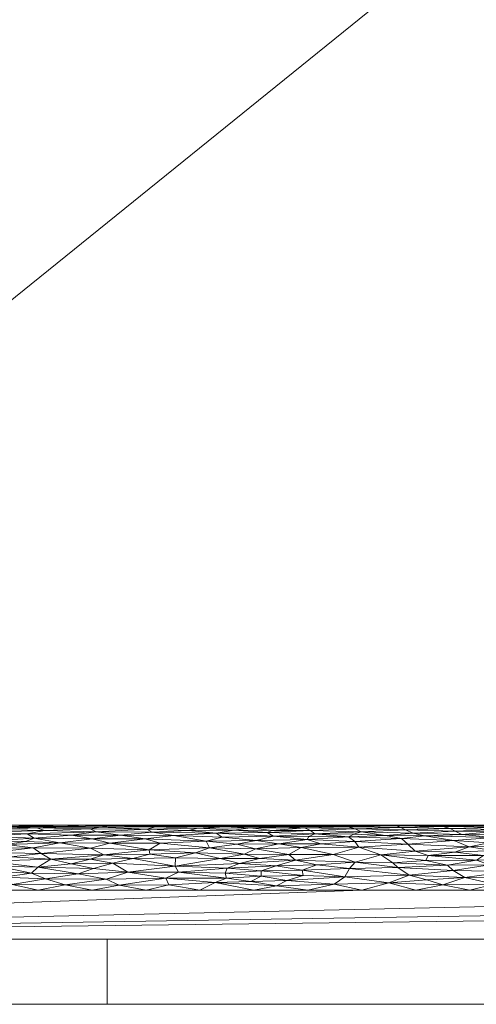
# Model space of a CAD drawing. Header units: millimetres. Extents: x -300 to 300, y 0 to 450.
# Tile 8 of 256: x -249 to -235, y 0 to 30. Entities that reach past the tile are written whole.
import ezdxf

# ---------------------------------------------------------------- set-up
doc = ezdxf.new("R2010")
doc.units = ezdxf.units.MM
doc.layers.add('A-GENM', color=13, linetype='Continuous')

# ---------------------------------------------------------------- blocks, each defined once
blk = doc.blocks.new('MODEL_CCAS0420-1080410R0 - MODEL_CCAS0420-1080410R0-453240-Preview')
at = {"layer": 'A-GENM', "lineweight": 9}
mesh = blk.add_polyface(dxfattribs=at)
corners = [(-296.159, -20, -110), (-295.657, -15.55, -110), (-294.177, -11.323, -110), (-291.793, -7.531, -110), (-288.625, -4.364, -110), (-284.831, -1.981, -110), (-280.602, -0.502, -110), (-276.147, 0, -110), (276.147, 0, -110), (280.596, -0.501, -110), (284.825, -1.978, -110), (288.619, -4.359, -110), (291.788, -7.525, -110), (294.174, -11.316, -110), (295.656, -15.545, -110), (296.159, -20, -110), (296.159, -426.171, -110), (295.658, -430.617, -110), (294.182, -434.842, -110), (291.802, -438.632, -110), (288.638, -441.797, -110), (284.848, -444.179, -110), (280.622, -445.657, -110), (276.171, -446.159, -110), (-276.171, -446.159, -110), (-280.617, -445.658, -110), (-284.842, -444.182, -110), (-288.632, -441.802, -110), (-291.797, -438.638, -110), (-294.179, -434.848, -110), (-295.657, -430.622, -110), (-296.159, -426.171, -110)]
mesh.append_faces([[corners[k] for k in face] for face in [(15, 12, 13, 14)]], dxfattribs={"vtx0": -1})
mesh.append_faces([[corners[k] for k in face] for face in [(16, 8, 15)]], dxfattribs={"vtx0": -1, "vtx1": -1})
mesh.append_faces([[corners[k] for k in face] for face in [(24, 31, 7, 8)]], dxfattribs={"vtx0": -1, "vtx1": -1, "vtx3": -1})
mesh.append_faces([[corners[k] for k in face] for face in [(31, 24, 25, 30), (18, 21, 22, 17), (17, 22, 23, 16)]], dxfattribs={"vtx0": -1, "vtx2": -1})
mesh.append_faces([[corners[k] for k in face] for face in [(0, 3, 4, 5), (0, 5, 6, 7)]], dxfattribs={"vtx0": -1, "vtx3": -1})
mesh.append_faces([[corners[k] for k in face] for face in [(28, 29, 27)]], dxfattribs={"vtx1": -1})
mesh.append_faces([[corners[k] for k in face] for face in [(25, 26, 30), (11, 12, 15, 10), (9, 10, 15, 8), (31, 0, 7)]], dxfattribs={"vtx1": -1, "vtx2": -1})
mesh.append_faces([[corners[k] for k in face] for face in [(23, 24, 8, 16)]], dxfattribs={"vtx1": -1, "vtx2": -1, "vtx3": -1})
mesh.append_faces([[corners[k] for k in face] for face in [(26, 27, 29, 30)]], dxfattribs={"vtx1": -1, "vtx3": -1})
mesh.append_faces([[corners[k] for k in face] for face in [(19, 20, 21, 18)]], dxfattribs={"vtx2": -1})
mesh.append_faces([[corners[k] for k in face] for face in [(0, 1, 2, 3)]], dxfattribs={"vtx3": -1})
mesh = blk.add_polyface(dxfattribs=at)
corners = [(279.918, 0, -2), (278.032, 0, -56), (276.147, 0, -110), (-276.147, 0, -110), (-278.032, 0, -56), (-279.918, 0, -2), (0, 0, -2)]
mesh.append_faces([[corners[k] for k in face] for face in [(6, 3, 4, 5)]], dxfattribs={"vtx0": -1})
mesh.append_faces([[corners[k] for k in face] for face in [(3, 6, 2)]], dxfattribs={"vtx0": -1, "vtx1": -1})
mesh.append_faces([[corners[k] for k in face] for face in [(1, 2, 6, 0)]], dxfattribs={"vtx1": -1})
mesh = blk.add_polyface(dxfattribs=at)
corners = [(279.918, 0, -2), (0, 0, -2), (-279.918, 0, -2), (-279.918, -0.586, -0.586), (-279.918, -2), (0, -2), (279.918, -2), (279.918, -0.586, -0.586), (-146.072, 0, -2), (-139.959, -2), (-209.938, -2), (-246.456, -2), (-73.036, 0, -2), (-212.995, 0, -2), (-69.979, -2), (-246.456, 0, -2), (146.072, -2), (139.959, 0, -2), (209.938, 0, -2), (246.456, 0, -2), (73.036, -2), (212.995, -2), (69.979, 0, -2), (246.456, -2), (-36.518, 0, -2), (-34.99, -2), (-52.485, -2), (34.99, 0, -2), (36.518, -2), (18.259, -2), (-263.187, -2), (-109.554, 0, -2), (-104.969, -2), (-122.464, -2), (263.187, 0, -2), (104.969, 0, -2), (109.554, -2), (91.295, -2), (-174.949, -2), (-179.533, 0, -2), (-162.803, 0, -2), (179.533, -2), (174.949, 0, -2), (192.444, 0, -2), (-157.454, -2), (-127.813, 0, -2), (-18.259, 0, -2), (-17.495, -2), (-229.726, 0, -2), (-228.197, -2), (229.726, -2), (228.197, 0, -2), (54.777, -2), (52.485, 0, -2), (-87.474, -2), (-91.295, 0, -2), (127.813, -2), (122.464, 0, -2), (-196.264, 0, -2), (-192.444, -2), (157.454, 0, -2), (162.803, -2), (-54.777, 0, -2), (17.495, 0, -2), (-263.187, 0, -2), (263.187, -2), (87.474, 0, -2), (196.264, -2)]
mesh.append_faces([[corners[k] for k in face] for face in [(44, 40, 38), (45, 33, 31), (46, 47, 1), (50, 51, 21), (52, 53, 28), (54, 55, 32), (56, 57, 36), (58, 59, 39), (60, 61, 42)]], dxfattribs={"vtx0": -1, "vtx1": -1})
mesh.append_faces([[corners[k] for k in face] for face in [(34, 65, 7), (30, 64, 3)]], dxfattribs={"vtx0": -1, "vtx1": -1, "vtx2": -1})
mesh.append_faces([[corners[k] for k in face] for face in [(5, 63, 1, 47), (42, 61, 41, 43), (19, 23, 65, 34), (32, 55, 31, 33), (28, 53, 27, 29), (39, 59, 38, 40), (36, 57, 35, 37), (21, 51, 18, 67), (63, 5, 29, 27), (67, 18, 43, 41), (37, 35, 66)]], dxfattribs={"vtx0": -1, "vtx2": -1})
mesh.append_faces([[corners[k] for k in face] for face in [(2, 3, 64)]], dxfattribs={"vtx1": -1})
mesh.append_faces([[corners[k] for k in face] for face in [(25, 47, 46, 24), (9, 33, 45, 8), (8, 40, 44, 9), (49, 10, 13, 48), (11, 49, 48, 15), (19, 51, 50, 23), (20, 37, 66, 22), (26, 25, 24, 62), (14, 26, 62, 12), (22, 53, 52, 20), (30, 11, 15, 64), (12, 55, 54, 14), (17, 57, 56, 16), (10, 59, 58, 13), (16, 61, 60, 17)]], dxfattribs={"vtx1": -1, "vtx3": -1})
mesh.append_faces([[corners[k] for k in face] for face in [(3, 4, 30), (65, 6, 7), (7, 0, 34)]], dxfattribs={"vtx2": -1})
mesh = blk.add_polyface(dxfattribs=at)
corners = [(-279.918, -2), (-292.651, -7.27), (-297.929, -20), (-297.929, -224.97), (-297.929, -429.94), (-292.661, -442.661), (-279.94, -447.929), (0, -447.929), (279.94, -447.929), (292.661, -442.661), (297.929, -429.94), (297.929, -224.97), (297.929, -20), (292.651, -7.27), (279.918, -2), (0, -2), (0, -3.5), (13.257, -3.5), (26.515, -3.5), (39.772, -3.5), (53.029, -3.5), (66.287, -3.5), (79.544, -3.5), (92.801, -3.5), (106.059, -3.5), (119.316, -3.5), (132.573, -3.5), (145.831, -3.5), (159.088, -3.5), (172.345, -3.5), (185.603, -3.5), (198.86, -3.5), (212.117, -3.5), (225.375, -3.5), (238.632, -3.5), (251.889, -3.5), (265.147, -3.5), (278.404, -3.5), (291.028, -7.487), (296.497, -19.511), (296.5, -32.769), (296.5, -46.026), (296.5, -59.283), (296.5, -72.541), (296.5, -85.798), (296.5, -99.055), (296.5, -112.313), (296.5, -125.57), (296.5, -138.827), (296.5, -152.085), (296.5, -165.342), (296.5, -178.599), (296.5, -191.857), (296.5, -205.114), (296.5, -218.371), (296.5, -231.629), (296.5, -244.886), (296.5, -258.143), (296.499, -271.401), (296.499, -284.658), (296.499, -297.915), (296.499, -311.173), (296.499, -324.43), (296.499, -337.687), (296.5, -350.945), (296.5, -364.202), (296.5, -377.459), (296.5, -390.717), (296.5, -403.974), (296.5, -417.231), (296.497, -430.489), (291.028, -442.513), (278.404, -446.5), (265.147, -446.5), (251.889, -446.5), (238.632, -446.5), (225.375, -446.5), (212.117, -446.5), (198.86, -446.5), (185.603, -446.5), (172.345, -446.5), (159.088, -446.5), (145.831, -446.5), (132.573, -446.5), (119.316, -446.5), (106.059, -446.5), (92.801, -446.5), (79.544, -446.5), (66.287, -446.5), (53.029, -446.5), (39.772, -446.5), (26.515, -446.5), (13.257, -446.5), (0, -446.5), (-12.926, -446.5), (-25.852, -446.5), (-38.777, -446.5), (-51.703, -446.5), (-64.629, -446.5), (-77.555, -446.5), (-90.48, -446.5), (-103.406, -446.5), (-116.332, -446.5), (-129.258, -446.5), (-142.183, -446.5), (-155.109, -446.5), (-168.035, -446.5), (-180.961, -446.5), (-193.887, -446.5), (-206.812, -446.5), (-219.738, -446.5), (-232.664, -446.5), (-245.59, -446.5), (-258.515, -446.5), (-271.441, -446.5), (-284.356, -445.968), (-294.544, -438.124), (-296.5, -425.35), (-296.5, -412.424), (-296.5, -399.498), (-296.5, -386.572), (-296.5, -373.646), (-296.5, -360.721), (-296.5, -347.795), (-296.499, -334.869), (-296.499, -321.943), (-296.499, -309.018), (-296.499, -296.092), (-296.499, -283.166), (-296.499, -270.24), (-296.5, -257.315), (-296.5, -244.389), (-296.5, -231.463), (-296.5, -218.537), (-296.5, -205.611), (-296.5, -192.686), (-296.5, -179.76), (-296.5, -166.834), (-296.5, -153.908), (-296.5, -140.983), (-296.5, -128.057), (-296.5, -115.131), (-296.5, -102.205), (-296.5, -89.28), (-296.5, -76.354), (-296.5, -63.428), (-296.5, -50.502), (-296.5, -37.576), (-296.5, -24.651), (-294.544, -11.876), (-284.356, -4.032), (-271.441, -3.5), (-258.515, -3.5), (-245.59, -3.5), (-232.664, -3.5), (-219.738, -3.5), (-206.812, -3.5), (-193.887, -3.5), (-180.961, -3.5), (-168.035, -3.5), (-155.109, -3.5), (-142.183, -3.5), (-129.258, -3.5), (-116.332, -3.5), (-103.406, -3.5), (-90.48, -3.5), (-77.555, -3.5), (-64.629, -3.5), (-51.703, -3.5), (-38.777, -3.5), (-25.852, -3.5), (-12.926, -3.5), (-294.538, -438.129), (-294.547, -438.108)]
mesh.append_faces([[corners[k] for k in face] for face in [(116, 172, 173)]])
mesh.append_faces([[corners[k] for k in face] for face in [(118, 4, 117), (6, 115, 5), (115, 6, 114), (7, 104, 6), (1, 150, 0), (151, 0, 150)]], dxfattribs={"vtx0": -1, "vtx1": -1})
mesh.append_faces([[corners[k] for k in face] for face in [(4, 124, 125), (7, 99, 100), (2, 148, 149), (149, 1, 2), (2, 141, 142), (0, 151, 152), (0, 160, 161, 15), (15, 165, 166), (15, 170, 171), (8, 81, 82, 7), (8, 72, 73), (11, 61, 62, 10), (12, 46, 47, 11), (38, 13, 14, 37), (13, 38, 39, 12)]], dxfattribs={"vtx0": -1, "vtx2": -1})
mesh.append_faces([[corners[k] for k in face] for face in [(4, 118, 119, 120), (4, 120, 121, 122), (3, 128, 129, 130), (3, 130, 131, 132), (3, 138, 139, 140), (0, 154, 155, 156), (0, 156, 157, 158), (15, 161, 162, 163), (15, 163, 164, 165), (8, 73, 74, 75), (7, 86, 87, 88), (7, 83, 84, 85), (10, 68, 69, 70), (11, 55, 56, 57), (14, 28, 29, 30), (14, 32, 33, 34), (15, 19, 20, 21), (12, 44, 45, 46), (11, 49, 50, 51), (11, 47, 48, 49), (12, 39, 40, 41)]], dxfattribs={"vtx0": -1, "vtx3": -1})
mesh.append_faces([[corners[k] for k in face] for face in [(123, 124, 4, 122), (127, 128, 3, 126), (113, 114, 6, 112), (111, 112, 6, 110), (109, 110, 6, 108), (107, 108, 6, 106), (96, 97, 7, 95), (105, 106, 6, 104), (103, 104, 7, 102), (101, 102, 7, 100), (98, 99, 7, 97), (94, 95, 7, 93), (135, 136, 3, 134), (137, 138, 3, 136), (133, 134, 3, 132), (145, 146, 2, 144), (147, 148, 2, 146), (143, 144, 2, 142), (149, 150, 1), (153, 154, 0, 152), (159, 160, 0, 158), (169, 170, 15, 168), (167, 168, 15, 166), (78, 79, 8, 77), (80, 81, 8, 79), (76, 77, 8, 75), (91, 92, 7, 90), (89, 90, 7, 88), (85, 86, 7), (82, 83, 7), (67, 68, 10, 66), (65, 66, 10, 64), (60, 61, 11, 59), (58, 59, 11, 57), (63, 64, 10, 62), (54, 55, 11, 53), (26, 27, 15, 25), (31, 32, 14, 30), (16, 17, 15, 171), (18, 19, 15, 17), (24, 25, 15, 23), (22, 23, 15, 21), (34, 35, 14), (52, 53, 11, 51), (36, 37, 14, 35), (42, 43, 12, 41), (43, 44, 12), (92, 93, 7)]], dxfattribs={"vtx1": -1, "vtx2": -1})
mesh.append_faces([[corners[k] for k in face] for face in [(3, 4, 125, 126), (2, 3, 140, 141), (71, 72, 8, 9), (70, 71, 9, 10), (27, 28, 14, 15)]], dxfattribs={"vtx1": -1, "vtx3": -1})
mesh.append_faces([[corners[k] for k in face] for face in [(4, 173, 117), (115, 172, 5)]], dxfattribs={"vtx2": -1})
mesh = blk.add_polyface(dxfattribs=at)
corners = [(234.485, -5.367, -1.281), (234.248, -5.432, -1.482), (235.923, -5.399, -1.37), (235.766, -5.316, -1.161), (234.149, -4.079, -0.092), (235.473, -3.888, -0.042), (233.662, -3.87, -0.038), (235.814, -5.029, -0.71), (237.219, -4.917, -0.588), (235.335, -4.833, -0.509), (235.118, -4.426, -0.234), (234.713, -4.282, -0.166), (233.955, -4.473, -0.259), (234.597, -4.716, -0.415), (235.778, -4.673, -0.384), (234.903, -4.571, -0.316), (235.567, -5.214, -0.969), (234.006, -5.229, -0.994), (234.571, -5.3, -1.128), (237.297, -5.351, -1.242), (234.734, -4.954, -0.626), (237.185, -3.966, -0.06), (236.634, -3.818, -0.028), (236.147, -3.667, -0.008), (236.975, -3.5), (235.318, -3.5), (235.825, -4.109, -0.101), (234.602, -5.117, -0.822), (236.715, -5.166, -0.893), (237.055, -5.25, -1.032), (236.145, -5.455, -1.576), (234.852, -5.494, -1.846), (236.154, -5.49, -1.793), (234.364, -5.475, -1.685), (235.817, -5.5, -2), (236.6, -4.563, -0.311), (234.567, -3.688, -0.01), (233.661, -3.5), (236.007, -4.272, -0.162), (233.962, -4.839, -0.515), (233.429, -4.984, -0.659), (236.668, -4.411, -0.226), (236.995, -4.701, -0.404), (234.306, -5.5, -2)]
mesh.append_faces([[corners[k] for k in face] for face in [(37, 36, 25), (34, 31, 43)]], dxfattribs={"vtx0": -1, "vtx1": -1})
mesh.append_faces([[corners[k] for k in face] for face in [(0, 1, 2), (0, 2, 3), (4, 5, 6), (7, 8, 9), (10, 11, 12), (13, 14, 15), (16, 17, 18), (3, 2, 19), (20, 7, 9), (5, 21, 22), (5, 26, 21), (7, 27, 28), (16, 27, 17), (4, 11, 26), (16, 3, 29), (1, 30, 2), (31, 32, 33), (33, 32, 30), (18, 0, 3), (1, 33, 30), (32, 31, 34), (16, 28, 27), (20, 27, 7), (15, 14, 35), (6, 5, 36), (36, 23, 25), (38, 26, 11), (5, 23, 36), (5, 4, 26), (39, 20, 9), (27, 20, 40), (13, 39, 9), (10, 12, 15), (35, 10, 15), (38, 10, 41), (14, 9, 42), (9, 14, 13), (35, 41, 10), (16, 18, 3), (10, 38, 11), (23, 5, 22)]], dxfattribs={"vtx0": -1, "vtx1": -1, "vtx2": -1})
mesh.append_faces([[corners[k] for k in face] for face in [(23, 24, 25)]], dxfattribs={"vtx0": -1, "vtx2": -1})
mesh = blk.add_polyface(dxfattribs=at)
corners = [(237.219, -4.917, -0.588), (235.814, -5.029, -0.71), (237.419, -5.086, -0.781), (239.04, -5.136, -0.85), (238.845, -4.999, -0.675), (237.055, -5.25, -1.032), (237.297, -5.351, -1.242), (238.654, -5.292, -1.112), (237.329, -5.5, -2), (238.085, -5.494, -1.847), (236.154, -5.49, -1.793), (237.441, -5.423, -1.45), (238.84, -5.388, -1.34), (236.145, -5.455, -1.576), (237.583, -5.474, -1.674), (238.838, -4.358, -0.2), (237.526, -4.197, -0.132), (237.684, -4.341, -0.193), (238.731, -4.822, -0.5), (237.903, -5.182, -0.917), (235.335, -4.833, -0.509), (236.995, -4.701, -0.404), (238.054, -4.584, -0.324), (235.766, -5.316, -1.161), (235.923, -5.399, -1.37), (236.668, -4.411, -0.226), (236.6, -4.563, -0.311), (239.069, -5.451, -1.56), (238.84, -5.5, -2), (236.715, -5.166, -0.893), (235.817, -5.5, -2), (235.825, -4.109, -0.101), (237.185, -3.966, -0.06), (237.804, -3.725, -0.014), (238.632, -3.5), (236.975, -3.5), (239.153, -3.914, -0.048), (236.634, -3.818, -0.028), (236.147, -3.667, -0.008), (239.016, -4.17, -0.122), (236.007, -4.272, -0.162), (239.192, -5.479, -1.706), (235.567, -5.214, -0.969), (235.778, -4.673, -0.384)]
mesh.append_faces([[corners[k] for k in face] for face in [(0, 1, 2), (2, 3, 4), (5, 6, 7), (8, 9, 10), (11, 12, 6), (13, 10, 14), (11, 13, 14), (15, 16, 17), (4, 18, 0), (4, 0, 2), (19, 3, 2), (20, 0, 21), (22, 15, 17), (23, 6, 5), (11, 6, 24), (12, 7, 6), (21, 0, 18), (25, 26, 22), (12, 11, 27), (13, 11, 24), (27, 11, 14), (29, 5, 19), (10, 9, 14), (31, 16, 32), (33, 32, 36), (37, 33, 38), (32, 16, 39), (16, 31, 40), (33, 35, 38), (9, 41, 14), (29, 19, 2), (7, 19, 5), (1, 29, 2), (42, 5, 29), (26, 43, 21), (22, 26, 21), (18, 22, 21), (40, 25, 17), (40, 17, 16), (22, 17, 25), (33, 37, 32)]], dxfattribs={"vtx0": -1, "vtx1": -1, "vtx2": -1})
mesh.append_faces([[corners[k] for k in face] for face in [(10, 30, 8), (33, 34, 35)]], dxfattribs={"vtx0": -1, "vtx2": -1})
mesh.append_faces([[corners[k] for k in face] for face in [(8, 28, 9)]], dxfattribs={"vtx1": -1, "vtx2": -1})
mesh = blk.add_polyface(dxfattribs=at)
corners = [(240.019, -4.278, -0.165), (240.471, -4.122, -0.106), (239.016, -4.17, -0.122), (240.212, -5.336, -1.206), (238.654, -5.292, -1.112), (238.84, -5.388, -1.34), (240.936, -3.797, -0.025), (239.48, -3.683, -0.01), (239.153, -3.914, -0.048), (240.396, -5.413, -1.417), (239.069, -5.451, -1.56), (239.04, -5.136, -0.85), (240.079, -5.228, -0.993), (240.265, -5.147, -0.865), (238.731, -4.822, -0.5), (239.512, -4.601, -0.335), (238.054, -4.584, -0.324), (237.185, -3.966, -0.06), (239.483, -5.495, -1.848), (240.352, -5.479, -1.71), (239.192, -5.479, -1.706), (240.352, -5.5, -2), (241.108, -5.495, -1.857), (240.671, -4.421, -0.231), (238.838, -4.358, -0.2), (240.312, -5.055, -0.742), (238.845, -4.999, -0.675), (237.903, -5.182, -0.917), (238.883, -5.22, -0.979), (239.898, -4.928, -0.599), (240.501, -4.812, -0.491), (238.085, -5.494, -1.847), (241.006, -5.453, -1.565), (238.84, -5.5, -2), (237.804, -3.725, -0.014), (238.632, -3.5), (237.526, -4.197, -0.132), (240.289, -3.5), (237.583, -5.474, -1.674), (240.431, -3.951, -0.056), (241.255, -3.637, -0.005), (240.876, -4.601, -0.335)]
mesh.append_faces([[corners[k] for k in face] for face in [(0, 1, 2), (3, 4, 5), (6, 7, 8), (9, 5, 10), (11, 12, 13), (14, 15, 16), (17, 2, 8), (18, 19, 20), (21, 22, 18), (15, 23, 24), (25, 26, 11), (27, 4, 28), (26, 29, 14), (12, 4, 3), (9, 3, 5), (27, 28, 11), (15, 14, 30), (20, 31, 18), (32, 10, 19), (18, 31, 33), (20, 19, 10), (18, 22, 19), (34, 7, 35), (36, 24, 2), (14, 29, 30), (25, 29, 26), (8, 7, 34), (10, 32, 9), (10, 38, 20), (0, 24, 23), (8, 2, 1), (24, 0, 2), (6, 8, 39), (8, 1, 39), (7, 40, 37), (41, 23, 15), (30, 41, 15), (11, 13, 25), (4, 12, 28), (12, 11, 28), (24, 16, 15)]], dxfattribs={"vtx0": -1, "vtx1": -1, "vtx2": -1})
mesh.append_faces([[corners[k] for k in face] for face in [(18, 33, 21)]], dxfattribs={"vtx0": -1, "vtx2": -1})
mesh.append_faces([[corners[k] for k in face] for face in [(37, 35, 7)]], dxfattribs={"vtx1": -1, "vtx2": -1})
mesh = blk.add_polyface(dxfattribs=at)
corners = [(240.212, -5.336, -1.206), (241.541, -5.27, -1.068), (240.079, -5.228, -0.993), (242.479, -5.495, -1.849), (241.89, -5.476, -1.689), (241.108, -5.495, -1.857), (239.898, -4.928, -0.599), (240.312, -5.055, -0.742), (241.181, -4.925, -0.596), (241.35, -5.156, -0.879), (243.106, -5.253, -1.037), (240.265, -5.147, -0.865), (241.877, -5.029, -0.71), (242.468, -4.913, -0.584), (242.06, -5.417, -1.43), (241.387, -5.339, -1.213), (240.396, -5.413, -1.417), (241.266, -4.248, -0.152), (241.72, -4.098, -0.098), (240.471, -4.122, -0.106), (241.255, -3.637, -0.005), (239.48, -3.683, -0.01), (240.936, -3.797, -0.025), (240.431, -3.951, -0.056), (241.73, -3.93, -0.051), (242.918, -5.134, -0.847), (242.556, -5.346, -1.23), (241.006, -5.453, -1.565), (242.844, -5.453, -1.569), (240.352, -5.479, -1.71), (241.897, -4.775, -0.461), (240.501, -4.812, -0.491), (240.876, -4.601, -0.335), (240.352, -5.5, -2), (241.864, -5.5, -2), (241.779, -4.479, -0.262), (242.237, -4.612, -0.342), (240.019, -4.278, -0.165), (242.038, -3.769, -0.02), (240.671, -4.421, -0.231), (242.394, -4.321, -0.184), (242.766, -4.176, -0.125), (242.831, -4.021, -0.075), (241.946, -3.5), (240.289, -3.5)]
mesh.append_faces([[corners[k] for k in face] for face in [(0, 1, 2), (3, 4, 5), (6, 7, 8), (9, 1, 10), (9, 11, 2), (12, 13, 8), (14, 15, 16), (17, 18, 19), (20, 21, 22), (23, 18, 24), (9, 25, 12), (7, 9, 12), (9, 2, 1), (15, 14, 26), (15, 26, 1), (27, 28, 14), (5, 4, 29), (30, 31, 8), (31, 30, 32), (4, 27, 29), (3, 5, 34), (27, 14, 16), (35, 32, 36), (37, 17, 19), (22, 23, 24), (13, 30, 8), (32, 30, 36), (6, 8, 31), (7, 12, 8), (22, 38, 20), (27, 4, 28), (17, 39, 40), (39, 17, 37), (41, 18, 17), (24, 18, 42), (18, 23, 19), (24, 38, 22), (35, 40, 39), (39, 32, 35), (9, 7, 11), (1, 0, 15), (15, 0, 16)]], dxfattribs={"vtx0": -1, "vtx1": -1, "vtx2": -1})
mesh.append_faces([[corners[k] for k in face] for face in [(33, 34, 5), (43, 44, 20)]], dxfattribs={"vtx1": -1, "vtx2": -1})
mesh = blk.add_polyface(dxfattribs=at)
corners = [(242.468, -4.913, -0.584), (241.877, -5.029, -0.71), (243.417, -5.006, -0.683), (243.959, -5.337, -1.209), (242.556, -5.346, -1.23), (243.672, -5.403, -1.384), (242.918, -5.134, -0.847), (243.106, -5.253, -1.037), (244.409, -5.182, -0.917), (242.986, -4.475, -0.26), (242.237, -4.612, -0.342), (243.739, -4.649, -0.367), (241.35, -5.156, -0.879), (243.135, -3.737, -0.016), (242.788, -3.875, -0.039), (244.649, -3.875, -0.039), (242.766, -4.176, -0.125), (242.831, -4.021, -0.075), (241.72, -4.098, -0.098), (242.038, -3.769, -0.02), (241.255, -3.637, -0.005), (241.73, -3.93, -0.051), (244.365, -4.241, -0.149), (242.394, -4.321, -0.184), (243.31, -4.804, -0.484), (241.779, -4.479, -0.262), (241.541, -5.27, -1.068), (242.06, -5.417, -1.43), (243.375, -5.5, -2), (244.131, -5.496, -1.865), (242.479, -5.495, -1.849), (242.844, -5.453, -1.569), (244.966, -5.447, -1.539), (244.823, -4.941, -0.612), (241.89, -5.476, -1.689), (243.414, -5.481, -1.723), (241.864, -5.5, -2), (244.268, -4.055, -0.085), (244.563, -3.668, -0.008), (243.604, -3.5), (241.897, -4.775, -0.461), (245.067, -5.286, -1.099), (241.266, -4.248, -0.152), (241.946, -3.5), (244.354, -4.493, -0.27)]
mesh.append_faces([[corners[k] for k in face] for face in [(0, 1, 2), (3, 4, 5), (6, 7, 8), (9, 10, 11), (6, 12, 7), (13, 14, 15), (16, 17, 18), (19, 13, 20), (19, 21, 14), (9, 22, 23), (3, 7, 4), (6, 2, 1), (24, 0, 2), (25, 10, 9), (4, 7, 26), (4, 27, 5), (28, 29, 30), (31, 32, 5), (8, 2, 6), (24, 2, 33), (31, 34, 35), (34, 30, 35), (30, 29, 35), (37, 14, 17), (38, 39, 13), (40, 0, 24), (24, 10, 40), (32, 31, 35), (5, 27, 31), (7, 3, 41), (16, 42, 23), (14, 21, 17), (23, 22, 16), (37, 16, 22), (37, 15, 14), (19, 14, 13), (20, 13, 43), (9, 11, 44), (10, 24, 11), (22, 9, 44), (23, 25, 9), (16, 37, 17)]], dxfattribs={"vtx0": -1, "vtx1": -1, "vtx2": -1})
mesh.append_faces([[corners[k] for k in face] for face in [(30, 36, 28)]], dxfattribs={"vtx0": -1, "vtx2": -1})
mesh.append_faces([[corners[k] for k in face] for face in [(39, 43, 13)]], dxfattribs={"vtx1": -1, "vtx2": -1})
mesh = blk.add_polyface(dxfattribs=at)
corners = [(245.231, -5.38, -1.315), (246.789, -5.295, -1.117), (245.067, -5.286, -1.099), (244.131, -5.496, -1.865), (244.728, -5.48, -1.718), (243.414, -5.481, -1.723), (246.369, -4.942, -0.614), (245.287, -5.078, -0.77), (246.913, -5.076, -0.768), (244.409, -5.182, -0.917), (243.106, -5.253, -1.037), (245.16, -4.742, -0.434), (245.144, -4.603, -0.336), (243.739, -4.649, -0.367), (243.959, -5.337, -1.209), (245.82, -4.06, -0.086), (246.487, -3.838, -0.032), (244.649, -3.875, -0.039), (244.354, -4.493, -0.27), (245.662, -4.472, -0.258), (244.365, -4.241, -0.149), (246.278, -4.328, -0.187), (243.31, -4.804, -0.484), (244.268, -4.055, -0.085), (244.966, -5.447, -1.539), (246.663, -5.438, -1.503), (246.045, -5.187, -0.926), (243.417, -5.006, -0.683), (243.672, -5.403, -1.384), (245.633, -5.494, -1.838), (244.823, -4.941, -0.612), (246.556, -4.589, -0.327), (246.961, -4.794, -0.476), (243.375, -5.5, -2), (244.887, -5.5, -2), (246.399, -5.473, -1.673), (246.399, -5.5, -2), (246.09, -3.655, -0.007), (244.563, -3.668, -0.008), (245.261, -3.5), (246.918, -3.5), (243.135, -3.737, -0.016), (243.604, -3.5)]
mesh.append_faces([[corners[k] for k in face] for face in [(39, 37, 40)]], dxfattribs={"vtx0": -1, "vtx1": -1})
mesh.append_faces([[corners[k] for k in face] for face in [(0, 1, 2), (3, 4, 5), (6, 7, 8), (9, 10, 2), (11, 12, 13), (2, 14, 0), (15, 16, 17), (18, 19, 20), (21, 15, 20), (22, 11, 13), (15, 17, 23), (0, 24, 25), (1, 26, 2), (9, 2, 26), (26, 7, 9), (9, 7, 27), (0, 28, 24), (4, 3, 29), (22, 30, 11), (7, 6, 30), (31, 19, 12), (6, 11, 30), (8, 7, 26), (27, 7, 30), (11, 6, 32), (29, 3, 34), (4, 35, 24), (35, 4, 29), (24, 5, 4), (24, 35, 25), (0, 14, 28), (17, 37, 38), (17, 16, 37), (37, 39, 38), (17, 38, 41), (20, 19, 21), (19, 18, 12), (12, 18, 13), (31, 12, 11), (15, 23, 20)]], dxfattribs={"vtx0": -1, "vtx1": -1, "vtx2": -1})
mesh.append_faces([[corners[k] for k in face] for face in [(29, 34, 36), (38, 39, 42)]], dxfattribs={"vtx0": -1, "vtx2": -1})
mesh.append_faces([[corners[k] for k in face] for face in [(33, 34, 3)]], dxfattribs={"vtx1": -1, "vtx2": -1})
mesh = blk.add_polyface(dxfattribs=at)
corners = [(246.663, -5.438, -1.503), (247.84, -5.458, -1.589), (248.609, -5.412, -1.413), (245.231, -5.38, -1.315), (246.973, -5.386, -1.334), (246.789, -5.295, -1.117), (248.692, -5.099, -0.798), (246.913, -5.076, -0.768), (247.548, -5.187, -0.925), (246.556, -4.589, -0.327), (245.16, -4.742, -0.434), (246.961, -4.794, -0.476), (245.662, -4.472, -0.258), (246.971, -4.452, -0.247), (248.188, -4.454, -0.249), (246.399, -5.5, -2), (247.155, -5.494, -1.838), (245.633, -5.494, -1.838), (246.399, -5.473, -1.673), (248.483, -4.631, -0.355), (247.34, -4.007, -0.071), (248.345, -3.852, -0.035), (246.487, -3.838, -0.032), (248.575, -3.5), (246.918, -3.5), (247.747, -3.667, -0.008), (245.82, -4.06, -0.086), (246.875, -4.172, -0.123), (248.727, -4.798, -0.48), (247.557, -4.31, -0.179), (248.578, -4.212, -0.138), (248.666, -5.49, -1.802), (248.911, -5.233, -1.001), (247.908, -4.958, -0.63), (248.381, -5.335, -1.203), (246.045, -5.187, -0.926), (246.369, -4.942, -0.614), (247.91, -5.5, -2), (246.09, -3.655, -0.007), (246.278, -4.328, -0.187)]
mesh.append_faces([[corners[k] for k in face] for face in [(0, 1, 2), (3, 4, 5), (6, 7, 8), (9, 10, 11), (12, 9, 13), (14, 13, 9), (15, 16, 17), (1, 0, 18), (9, 11, 19), (20, 21, 22), (20, 26, 27), (11, 28, 19), (27, 29, 30), (16, 31, 1), (32, 8, 5), (6, 33, 7), (4, 2, 34), (5, 4, 34), (32, 5, 34), (0, 2, 4), (1, 18, 16), (28, 11, 33), (7, 35, 8), (7, 33, 36), (33, 11, 36), (5, 8, 35), (31, 16, 37), (17, 16, 18), (3, 0, 4), (9, 19, 14), (26, 20, 22), (25, 22, 21), (25, 24, 38), (25, 38, 22), (27, 26, 39), (29, 27, 39), (30, 20, 27), (13, 29, 39), (14, 30, 29), (29, 13, 14), (12, 13, 39)]], dxfattribs={"vtx0": -1, "vtx1": -1, "vtx2": -1})
mesh.append_faces([[corners[k] for k in face] for face in [(23, 24, 25), (15, 37, 16)]], dxfattribs={"vtx1": -1, "vtx2": -1})
mesh = blk.add_polyface(dxfattribs=at)
corners = [(249.568, -4.902, -0.574), (248.959, -4.993, -0.669), (250.037, -5.02, -0.699), (247.747, -3.667, -0.008), (249.368, -3.675, -0.009), (248.575, -3.5), (250.425, -4.097, -0.097), (248.778, -4.029, -0.077), (249.824, -4.238, -0.148), (249.422, -5.46, -1.598), (248.666, -5.49, -1.802), (250.178, -5.494, -1.847), (248.609, -5.412, -1.413), (249.772, -5.424, -1.451), (249.959, -5.37, -1.289), (250.492, -5.278, -1.084), (248.381, -5.335, -1.203), (248.911, -5.233, -1.001), (250.086, -4.791, -0.474), (248.727, -4.798, -0.48), (249.406, -4.524, -0.288), (250.656, -4.537, -0.295), (250.107, -4.392, -0.217), (248.578, -4.212, -0.138), (248.188, -4.454, -0.249), (248.483, -4.631, -0.355), (249.646, -3.897, -0.044), (248.345, -3.852, -0.035), (247.34, -4.007, -0.071), (247.91, -5.5, -2), (249.422, -5.5, -2), (247.84, -5.458, -1.589), (250.288, -5.156, -0.878), (248.692, -5.099, -0.798), (247.908, -4.958, -0.63), (249.98, -4.66, -0.375), (250.863, -4.885, -0.557), (247.548, -5.187, -0.925), (250.232, -3.5), (250.706, -3.791, -0.024), (250.625, -3.64, -0.006), (250.968, -5.428, -1.465)]
mesh.append_faces([[corners[k] for k in face] for face in [(0, 1, 2), (3, 4, 5), (6, 7, 8), (9, 10, 11), (12, 13, 14), (9, 13, 12), (14, 15, 16), (15, 17, 16), (0, 18, 19), (20, 21, 22), (23, 24, 22), (20, 24, 25), (7, 26, 27), (7, 27, 28), (10, 9, 31), (10, 30, 11), (14, 16, 12), (15, 32, 17), (33, 17, 32), (2, 33, 32), (31, 9, 12), (1, 0, 34), (25, 19, 35), (2, 36, 0), (33, 37, 17), (20, 25, 35), (21, 20, 35), (24, 20, 22), (27, 26, 4), (27, 4, 3), (7, 28, 23), (8, 7, 23), (6, 26, 7), (4, 26, 39), (4, 40, 38), (18, 0, 36), (34, 0, 19), (19, 18, 35), (34, 33, 1), (33, 2, 1), (23, 22, 8), (9, 41, 13)]], dxfattribs={"vtx0": -1, "vtx1": -1, "vtx2": -1})
mesh.append_faces([[corners[k] for k in face] for face in [(10, 29, 30)]], dxfattribs={"vtx0": -1, "vtx2": -1})
mesh.append_faces([[corners[k] for k in face] for face in [(38, 5, 4)]], dxfattribs={"vtx1": -1, "vtx2": -1})
mesh = blk.add_polyface(dxfattribs=at)
corners = [(0, -113.079, -5), (74.359, -113.079, -5), (148.718, -113.079, -5), (223.077, -113.079, -5), (294.5, -132.968, -5), (294.499, -81.318, -5), (294.499, -29.667, -5), (258.762, -5.5, -5), (206.609, -5.5, -5), (154.956, -5.5, -5), (103.303, -5.5, -5), (51.652, -5.5, -5), (0, -5.5, -5), (-59.752, -5.5, -5), (-119.504, -5.5, -5), (-179.256, -5.5, -5), (-239.009, -5.5, -5), (-294.499, -25.775, -5), (-289.1, -8.453, -5), (-294.499, -73.214, -5), (-294.5, -132.968, -5), (-275.116, -113.088, -5), (-244.547, -113.079, -5), (-213.979, -113.079, -5), (-183.41, -113.079, -5), (-152.842, -113.079, -5), (-122.274, -113.079, -5), (-91.705, -113.079, -5), (-61.137, -113.079, -5), (-30.568, -113.079, -5), (-119.5, -65, -5), (-114.374, -52.626, -5), (-102, -47.5, -5), (-89.626, -52.626, -5), (-84.5, -65, -5), (-89.626, -77.374, -5), (-102, -82.5, -5), (-114.374, -77.374, -5), (17.5, -65, -5), (12.374, -77.374, -5), (0, -82.5, -5), (-12.374, -77.374, -5), (-17.5, -65, -5), (-12.374, -52.626, -5), (0, -47.5, -5), (12.374, -52.626, -5), (119.5, -65, -5), (114.374, -77.374, -5), (102, -82.5, -5), (89.626, -77.374, -5), (84.5, -65, -5), (89.626, -52.626, -5), (102, -47.5, -5), (114.374, -52.626, -5), (-290.42, -24.284, -5)]
mesh.append_faces([[corners[k] for k in face] for face in [(18, 17, 54)]])
mesh.append_faces([[corners[k] for k in face] for face in [(32, 14, 31), (42, 29, 41), (50, 1, 49), (8, 3, 7), (53, 10, 52)]], dxfattribs={"vtx0": -1, "vtx1": -1})
mesh.append_faces([[corners[k] for k in face] for face in [(13, 34, 42, 43)]], dxfattribs={"vtx0": -1, "vtx1": -1, "vtx3": -1})
mesh.append_faces([[corners[k] for k in face] for face in [(30, 24, 25, 37), (16, 22, 23, 15), (35, 27, 28, 34), (37, 25, 26, 36), (36, 26, 27, 35), (31, 14, 15, 30), (13, 33, 34), (0, 40, 41, 29), (11, 50, 51, 10), (12, 44, 45, 11), (10, 51, 52)]], dxfattribs={"vtx0": -1, "vtx2": -1})
mesh.append_faces([[corners[k] for k in face] for face in [(19, 21, 22, 16), (15, 23, 24, 30), (11, 45, 38, 50)]], dxfattribs={"vtx0": -1, "vtx2": -1, "vtx3": -1})
mesh.append_faces([[corners[k] for k in face] for face in [(20, 21, 19)]], dxfattribs={"vtx1": -1})
mesh.append_faces([[corners[k] for k in face] for face in [(47, 48, 2)]], dxfattribs={"vtx1": -1, "vtx2": -1})
mesh.append_faces([[corners[k] for k in face] for face in [(28, 29, 42, 34), (38, 39, 1, 50), (46, 47, 2, 9)]], dxfattribs={"vtx1": -1, "vtx2": -1, "vtx3": -1})
mesh.append_faces([[corners[k] for k in face] for face in [(13, 14, 32, 33), (12, 13, 43, 44), (39, 40, 0, 1), (48, 49, 1, 2), (2, 3, 8, 9), (53, 46, 9, 10)]], dxfattribs={"vtx1": -1, "vtx3": -1})
mesh.append_faces([[corners[k] for k in face] for face in [(16, 54, 19), (5, 6, 7)]], dxfattribs={"vtx2": -1})
mesh.append_faces([[corners[k] for k in face] for face in [(3, 4, 5, 7)]], dxfattribs={"vtx2": -1, "vtx3": -1})
mesh = blk.add_polyface(dxfattribs=at)
corners = [(265.463, -10.031, -5), (272.097, -5.5, -2), (266.05, -5.5, -2), (239.205, -5.5, -5), (235.817, -5.5, -2), (232.685, -5.5, -5), (206.609, -5.5, -5), (211.631, -5.5, -2), (205.584, -5.5, -2), (252.243, -5.5, -5), (247.91, -5.5, -2), (245.724, -5.5, -5), (253.957, -5.5, -2), (294.499, -29.667, -5), (294.499, -25.461, -2), (290.032, -26.646, -5), (278.144, -5.5, -2), (267.696, -11.542, -5), (272.164, -14.563, -5), (213.128, -5.5, -5), (217.677, -5.5, -2), (260.004, -5.5, -2), (263.229, -8.521, -5), (258.762, -5.5, -5), (223.724, -5.5, -2), (219.647, -5.5, -5), (226.166, -5.5, -5), (289.496, -8.773, -2), (276.631, -17.583, -5), (281.098, -20.604, -5), (283.82, -7.137, -2), (291.997, -14.093, -2), (285.565, -23.625, -5), (294.499, -19.412, -2), (229.771, -5.5, -2), (241.864, -5.5, -2), (244.887, -5.5, -2)]
mesh.append_faces([[corners[k] for k in face] for face in [(3, 4, 5), (9, 10, 11), (13, 14, 15), (21, 22, 2), (4, 3, 35), (20, 25, 24), (34, 5, 4), (33, 15, 14), (11, 35, 3), (27, 29, 31)]], dxfattribs={"vtx0": -1, "vtx1": -1})
mesh.append_faces([[corners[k] for k in face] for face in [(0, 1, 2), (6, 7, 8), (16, 17, 18), (19, 20, 7), (24, 25, 26), (27, 28, 29), (28, 27, 30), (31, 29, 32), (7, 6, 19), (2, 22, 0), (33, 32, 15), (26, 34, 24), (32, 33, 31), (17, 16, 1)]], dxfattribs={"vtx0": -1, "vtx2": -1})
mesh.append_faces([[corners[k] for k in face] for face in [(11, 10, 36, 35)]], dxfattribs={"vtx0": -1, "vtx3": -1})
mesh.append_faces([[corners[k] for k in face] for face in [(12, 10, 9), (23, 22, 21), (19, 25, 20), (30, 16, 18), (26, 5, 34), (9, 23, 12), (18, 28, 30), (21, 12, 23), (0, 17, 1)]], dxfattribs={"vtx1": -1, "vtx2": -1})

msp = doc.modelspace()

# ---------------------------------------------------------------- block references
at = {"layer": 'A-GENM', "lineweight": 9, "rotation": 180}
msp.add_blockref('MODEL_CCAS0420-1080410R0 - MODEL_CCAS0420-1080410R0-453240-Preview', (0, 0, 850), dxfattribs=at)

doc.saveas('drawing.dxf')
